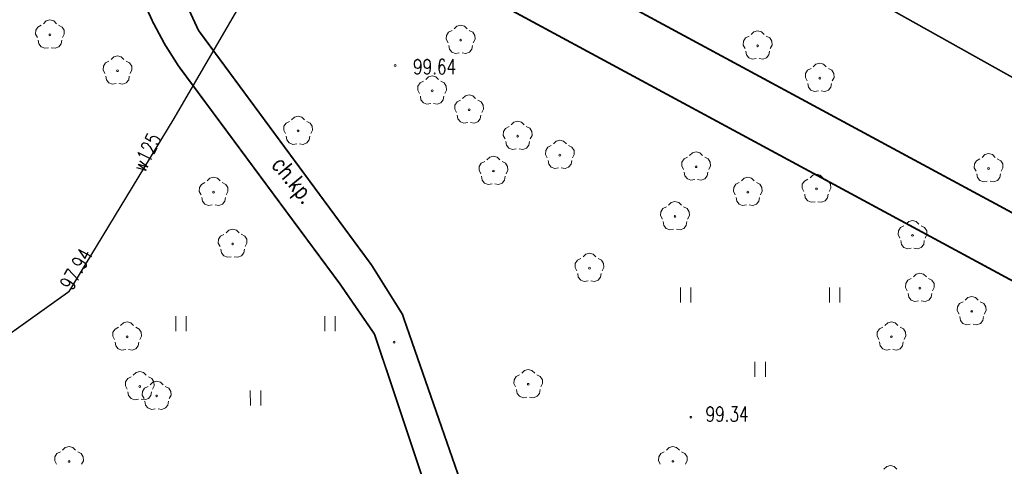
# Model space of a CAD drawing. Header units: metres. Extents: x 7501691 to 7504871, y 5814048 to 5814963.
# Tile 76 of 89: x 7504210 to 7504259, y 5814627 to 5814650. Entities that reach past the tile are written whole.
import ezdxf
from ezdxf.enums import TextEntityAlignment as Align

# ---------------------------------------------------------------- set-up
doc = ezdxf.new("R2010")
doc.units = ezdxf.units.M
doc.header["$MEASUREMENT"] = 0
for name, pattern in [('1', [0]), ('11', [3, 2.5, -0.5]), ('KOC', [1.5, 1, -0.5]), ('UPT', [0]), ('UPW', [0])]:
    doc.linetypes.add(name, pattern=pattern)
doc.layers.get('0').update_dxf_attribs({"linetype": 'CONTINUOUS'})
for name, color, linetype, lineweight in [('SDROK_T_0', 7, 'CONTINUOUS', 18), ('SDRPK_L_2', 7, 'KOC', 18), ('SDRPK_L_5', 7, '11', 18), ('SZZPZ_T_0', 3, 'CONTINUOUS', 18), ('UTTPO_L_1', 30, 'UPT', 15), ('UWWOC_T_0', 150, 'CONTINUOUS', 15), ('UWWOO_T_0', 150, 'CONTINUOUS', 15), ('UWWPO_L_0', 150, 'UPW', 15), ('WUKOS_T_1', 7, 'CONTINUOUS', 15), ('WWRPH_T_1', 7, 'CONTINUOUS', 18)]:
    doc.layers.add(name, color=color, linetype=linetype, lineweight=lineweight)
doc.styles.add('STYL_ARIAL', font='simplex', dxfattribs={"width": 0.75, "oblique": 0.1})

# ---------------------------------------------------------------- blocks, each defined once
blk = doc.blocks.new('fdsgfdhgfjh')
at = {"layer": 'SDRPK_L_2', "color": 7, "const_width": 0.09}
for points in [[(17.57, -122.31), (24.035, -136.387)], [(24.035, -136.387), (24.63, -137.5)], [(24.63, -137.5), (25.32, -138.59)], [(25.32, -138.59), (33.47, -149.59)], [(35.05, -148.62), (36.631, -151.144)]]:
    blk.add_lwpolyline(points, dxfattribs=at)
at = {"layer": 'SDRPK_L_5', "color": 7, "const_width": 0.09}
for points in [[(26.329, -136.799), (18.22, -119.25)], [(20.486, -124.121), (84.055, -158.436)], [(62.078, -143.153), (28.769, -125.175)], [(35.05, -148.62), (26.329, -136.799)], [(110.712, -169.376), (62.078, -143.153)], [(33.47, -149.59), (35.201, -152.106)], [(46.504, -179.572), (36.59, -151.066)], [(35.201, -152.106), (44.534, -180.042)]]:
    blk.add_lwpolyline(points, dxfattribs=at)
at = {"layer": 'SZZPZ_T_0', "color": 7}
for points in [[(18.519, -136.461), (18.656, -136.324), (18.844, -136.274), (19.031, -136.324), (19.168, -136.46)], [(18.208, -137.158), (18.12, -136.986), (18.13, -136.792), (18.236, -136.63), (18.408, -136.541)], [(19.279, -136.541), (19.452, -136.63), (19.557, -136.792), (19.567, -136.985), (19.48, -137.158)], [(38.904, -137.421), (38.817, -137.248), (38.827, -137.055), (38.932, -136.892), (39.105, -136.804)], [(39.216, -136.723), (39.353, -136.587), (39.54, -136.536), (39.727, -136.586), (39.865, -136.723)], [(39.976, -136.804), (40.148, -136.892), (40.254, -137.055), (40.264, -137.248), (40.176, -137.421)], [(54.185, -137.011), (54.322, -136.875), (54.509, -136.825), (54.696, -136.875), (54.834, -137.011)], [(18.775, -137.67), (18.584, -137.7), (18.403, -137.631), (18.281, -137.48), (18.25, -137.289)], [(18.844, -136.979), (18.875, -136.992), (18.889, -137.024), (18.875, -137.056), (18.844, -137.069), (18.812, -137.056), (18.799, -137.024), (18.812, -136.992), (18.844, -136.979)], [(19.437, -137.289), (19.406, -137.48), (19.285, -137.63), (19.104, -137.7), (18.912, -137.67)], [(39.54, -137.242), (39.572, -137.255), (39.585, -137.287), (39.572, -137.318), (39.54, -137.332), (39.509, -137.318), (39.495, -137.287), (39.509, -137.255), (39.54, -137.242)], [(53.874, -137.709), (53.786, -137.536), (53.796, -137.343), (53.901, -137.181), (54.074, -137.092)], [(54.945, -137.092), (55.117, -137.18), (55.223, -137.343), (55.233, -137.536), (55.145, -137.709)], [(39.472, -137.933), (39.28, -137.963), (39.1, -137.893), (38.978, -137.743), (38.947, -137.552)], [(40.134, -137.552), (40.103, -137.743), (39.981, -137.893), (39.8, -137.963), (39.609, -137.933)], [(54.441, -138.221), (54.249, -138.251), (54.069, -138.181), (53.947, -138.031), (53.916, -137.84)], [(54.509, -137.53), (54.541, -137.543), (54.554, -137.575), (54.541, -137.607), (54.509, -137.62), (54.478, -137.607), (54.464, -137.575), (54.478, -137.543), (54.509, -137.53)], [(55.103, -137.84), (55.072, -138.031), (54.95, -138.181), (54.77, -138.251), (54.578, -138.221)], [(21.613, -138.967), (21.525, -138.794), (21.536, -138.601), (21.641, -138.438), (21.813, -138.35)], [(21.925, -138.269), (22.062, -138.132), (22.249, -138.082), (22.436, -138.132), (22.573, -138.269)], [(22.685, -138.35), (22.857, -138.438), (22.962, -138.6), (22.973, -138.794), (22.885, -138.966)], [(22.249, -138.787), (22.281, -138.8), (22.294, -138.832), (22.281, -138.864), (22.249, -138.877), (22.217, -138.864), (22.204, -138.832), (22.217, -138.8), (22.249, -138.787)], [(57, -139.338), (56.912, -139.165), (56.922, -138.972), (57.028, -138.809), (57.2, -138.721)], [(57.311, -138.64), (57.448, -138.504), (57.635, -138.454), (57.823, -138.504), (57.96, -138.64)], [(58.071, -138.721), (58.243, -138.809), (58.349, -138.972), (58.359, -139.165), (58.272, -139.338)], [(22.18, -139.479), (21.989, -139.509), (21.808, -139.439), (21.686, -139.289), (21.656, -139.097)], [(22.843, -139.097), (22.812, -139.289), (22.69, -139.439), (22.509, -139.508), (22.318, -139.479)], [(37.468, -139.975), (37.381, -139.802), (37.391, -139.609), (37.496, -139.446), (37.669, -139.358)], [(37.78, -139.277), (37.917, -139.141), (38.104, -139.09), (38.291, -139.141), (38.428, -139.277)], [(38.54, -139.358), (38.712, -139.446), (38.817, -139.609), (38.828, -139.802), (38.74, -139.975)], [(57.636, -139.159), (57.667, -139.172), (57.681, -139.204), (57.667, -139.235), (57.636, -139.249), (57.604, -139.235), (57.591, -139.204), (57.604, -139.172), (57.636, -139.159)], [(38.104, -139.796), (38.136, -139.809), (38.149, -139.841), (38.136, -139.872), (38.104, -139.886), (38.072, -139.872), (38.059, -139.841), (38.072, -139.809), (38.104, -139.796)], [(57.567, -139.85), (57.376, -139.88), (57.195, -139.81), (57.073, -139.66), (57.042, -139.469)], [(58.229, -139.469), (58.198, -139.66), (58.077, -139.81), (57.896, -139.88), (57.704, -139.85)], [(38.036, -140.487), (37.844, -140.517), (37.663, -140.447), (37.542, -140.297), (37.511, -140.106)], [(38.698, -140.106), (38.667, -140.297), (38.545, -140.447), (38.364, -140.517), (38.173, -140.487)], [(39.331, -140.933), (39.243, -140.76), (39.253, -140.566), (39.359, -140.404), (39.531, -140.316)], [(39.642, -140.235), (39.779, -140.098), (39.967, -140.048), (40.154, -140.098), (40.291, -140.235)], [(40.402, -140.315), (40.575, -140.404), (40.68, -140.566), (40.69, -140.76), (40.603, -140.932)], [(39.967, -140.753), (39.998, -140.766), (40.012, -140.798), (39.998, -140.83), (39.967, -140.843), (39.935, -140.83), (39.922, -140.798), (39.935, -140.766), (39.967, -140.753)], [(30.712, -141.998), (30.624, -141.825), (30.634, -141.632), (30.74, -141.469), (30.912, -141.381)], [(31.023, -141.3), (31.16, -141.164), (31.347, -141.113), (31.535, -141.163), (31.672, -141.3)], [(31.783, -141.381), (31.955, -141.469), (32.061, -141.632), (32.071, -141.825), (31.984, -141.998)], [(39.898, -141.444), (39.707, -141.474), (39.526, -141.405), (39.404, -141.254), (39.373, -141.063)], [(40.56, -141.063), (40.53, -141.254), (40.407, -141.405), (40.227, -141.474), (40.036, -141.444)], [(42.09, -141.564), (42.227, -141.428), (42.414, -141.378), (42.601, -141.428), (42.738, -141.564)], [(31.348, -141.819), (31.379, -141.832), (31.393, -141.863), (31.379, -141.895), (31.348, -141.908), (31.316, -141.895), (31.303, -141.863), (31.316, -141.832), (31.348, -141.819)], [(41.778, -142.262), (41.691, -142.089), (41.701, -141.896), (41.806, -141.734), (41.979, -141.645)], [(42.85, -141.645), (43.022, -141.733), (43.128, -141.896), (43.138, -142.089), (43.05, -142.262)], [(31.279, -142.51), (31.088, -142.54), (30.907, -142.47), (30.785, -142.32), (30.754, -142.129)], [(31.941, -142.129), (31.91, -142.32), (31.788, -142.47), (31.608, -142.54), (31.416, -142.51)], [(42.346, -142.774), (42.154, -142.804), (41.974, -142.735), (41.851, -142.584), (41.821, -142.393)], [(42.414, -142.083), (42.446, -142.096), (42.459, -142.128), (42.446, -142.16), (42.414, -142.173), (42.382, -142.16), (42.369, -142.128), (42.382, -142.096), (42.414, -142.083)], [(43.008, -142.393), (42.977, -142.584), (42.855, -142.734), (42.674, -142.804), (42.483, -142.774)], [(44.218, -142.522), (44.355, -142.385), (44.542, -142.335), (44.73, -142.385), (44.867, -142.522)], [(43.907, -143.22), (43.819, -143.047), (43.829, -142.854), (43.935, -142.691), (44.107, -142.603)], [(44.978, -142.603), (45.15, -142.691), (45.256, -142.853), (45.266, -143.047), (45.179, -143.219)], [(40.555, -144.018), (40.467, -143.845), (40.478, -143.652), (40.583, -143.49), (40.755, -143.401)], [(40.866, -143.32), (41.004, -143.184), (41.191, -143.134), (41.378, -143.184), (41.515, -143.32)], [(41.626, -143.401), (41.799, -143.489), (41.904, -143.652), (41.914, -143.845), (41.827, -144.018)], [(44.474, -143.732), (44.282, -143.761), (44.102, -143.692), (43.98, -143.542), (43.949, -143.35)], [(44.543, -143.04), (44.574, -143.053), (44.588, -143.085), (44.574, -143.117), (44.543, -143.13), (44.511, -143.117), (44.497, -143.085), (44.511, -143.053), (44.543, -143.04)], [(45.136, -143.35), (45.105, -143.541), (44.983, -143.692), (44.803, -143.761), (44.611, -143.731)], [(50.77, -143.804), (50.683, -143.631), (50.693, -143.438), (50.798, -143.275), (50.97, -143.187)], [(51.082, -143.106), (51.219, -142.969), (51.406, -142.919), (51.593, -142.969), (51.73, -143.106)], [(51.842, -143.187), (52.014, -143.275), (52.119, -143.437), (52.13, -143.631), (52.042, -143.803)], [(65.513, -143.892), (65.425, -143.72), (65.436, -143.526), (65.541, -143.364), (65.713, -143.276)], [(65.825, -143.195), (65.962, -143.058), (66.149, -143.008), (66.336, -143.058), (66.473, -143.195)], [(66.585, -143.275), (66.757, -143.364), (66.862, -143.526), (66.873, -143.719), (66.785, -143.892)], [(41.191, -143.839), (41.223, -143.852), (41.236, -143.884), (41.223, -143.916), (41.191, -143.929), (41.159, -143.916), (41.146, -143.884), (41.159, -143.852), (41.191, -143.839)], [(51.406, -143.624), (51.438, -143.637), (51.451, -143.669), (51.438, -143.701), (51.406, -143.714), (51.374, -143.701), (51.361, -143.669), (51.374, -143.637), (51.406, -143.624)], [(66.149, -143.713), (66.181, -143.726), (66.194, -143.758), (66.181, -143.79), (66.149, -143.803), (66.117, -143.79), (66.104, -143.758), (66.117, -143.726), (66.149, -143.713)], [(26.767, -144.387), (26.904, -144.25), (27.092, -144.2), (27.279, -144.25), (27.416, -144.387)], [(41.122, -144.53), (40.931, -144.56), (40.75, -144.491), (40.628, -144.34), (40.597, -144.149)], [(41.784, -144.149), (41.754, -144.34), (41.632, -144.49), (41.451, -144.56), (41.26, -144.53)], [(51.338, -144.316), (51.146, -144.346), (50.965, -144.276), (50.843, -144.126), (50.813, -143.934)], [(52, -143.934), (51.969, -144.126), (51.847, -144.276), (51.666, -144.345), (51.475, -144.316)], [(53.689, -144.382), (53.826, -144.246), (54.013, -144.196), (54.2, -144.246), (54.338, -144.382)], [(56.836, -144.92), (56.748, -144.747), (56.758, -144.554), (56.864, -144.391), (57.036, -144.303)], [(57.147, -144.222), (57.284, -144.086), (57.471, -144.036), (57.659, -144.086), (57.796, -144.222)], [(57.907, -144.303), (58.079, -144.391), (58.185, -144.554), (58.195, -144.747), (58.108, -144.92)], [(66.081, -144.404), (65.889, -144.434), (65.708, -144.365), (65.586, -144.214), (65.556, -144.023)], [(66.743, -144.023), (66.712, -144.214), (66.59, -144.365), (66.409, -144.434), (66.218, -144.404)], [(26.456, -145.085), (26.368, -144.912), (26.378, -144.718), (26.484, -144.556), (26.656, -144.468)], [(27.527, -144.467), (27.7, -144.556), (27.805, -144.718), (27.815, -144.912), (27.728, -145.084)], [(53.377, -145.08), (53.29, -144.907), (53.3, -144.714), (53.405, -144.552), (53.578, -144.463)], [(54.449, -144.463), (54.621, -144.551), (54.727, -144.714), (54.737, -144.907), (54.649, -145.08)], [(57.472, -144.741), (57.503, -144.754), (57.517, -144.786), (57.503, -144.817), (57.472, -144.831), (57.44, -144.817), (57.427, -144.786), (57.44, -144.754), (57.472, -144.741)], [(27.023, -145.596), (26.832, -145.626), (26.651, -145.557), (26.529, -145.406), (26.498, -145.215)], [(27.092, -144.905), (27.123, -144.918), (27.137, -144.95), (27.123, -144.982), (27.092, -144.995), (27.06, -144.982), (27.047, -144.95), (27.06, -144.918), (27.092, -144.905)], [(27.685, -145.215), (27.655, -145.406), (27.532, -145.557), (27.352, -145.626), (27.161, -145.596)], [(53.945, -145.592), (53.753, -145.622), (53.573, -145.553), (53.451, -145.402), (53.42, -145.211)], [(54.013, -144.901), (54.045, -144.914), (54.058, -144.946), (54.045, -144.978), (54.013, -144.991), (53.981, -144.978), (53.968, -144.946), (53.981, -144.914), (54.013, -144.901)], [(54.607, -145.211), (54.576, -145.402), (54.454, -145.552), (54.274, -145.622), (54.082, -145.592)], [(57.403, -145.432), (57.212, -145.462), (57.031, -145.392), (56.909, -145.242), (56.878, -145.051)], [(58.065, -145.051), (58.035, -145.242), (57.912, -145.392), (57.732, -145.462), (57.541, -145.432)], [(49.707, -146.305), (49.619, -146.132), (49.629, -145.938), (49.734, -145.776), (49.907, -145.688)], [(50.018, -145.607), (50.155, -145.47), (50.342, -145.42), (50.529, -145.47), (50.667, -145.607)], [(50.778, -145.687), (50.95, -145.776), (51.056, -145.938), (51.066, -146.132), (50.978, -146.304)], [(50.342, -146.125), (50.374, -146.138), (50.387, -146.17), (50.374, -146.202), (50.342, -146.215), (50.311, -146.202), (50.297, -146.17), (50.311, -146.138), (50.342, -146.125)], [(61.989, -146.562), (62.126, -146.426), (62.314, -146.376), (62.501, -146.426), (62.638, -146.562)], [(27.725, -146.994), (27.863, -146.857), (28.05, -146.807), (28.237, -146.857), (28.374, -146.994)], [(50.274, -146.816), (50.082, -146.846), (49.902, -146.777), (49.78, -146.626), (49.749, -146.435)], [(50.936, -146.435), (50.905, -146.626), (50.783, -146.777), (50.603, -146.846), (50.411, -146.816)], [(61.678, -147.26), (61.59, -147.088), (61.6, -146.894), (61.706, -146.732), (61.878, -146.643)], [(62.749, -146.643), (62.922, -146.732), (63.027, -146.894), (63.037, -147.087), (62.95, -147.26)], [(27.414, -147.691), (27.326, -147.519), (27.337, -147.325), (27.442, -147.163), (27.614, -147.075)], [(28.485, -147.074), (28.658, -147.163), (28.763, -147.325), (28.773, -147.518), (28.686, -147.691)], [(62.314, -147.081), (62.345, -147.094), (62.359, -147.126), (62.345, -147.158), (62.314, -147.171), (62.282, -147.158), (62.269, -147.126), (62.282, -147.094), (62.314, -147.081)], [(27.981, -148.203), (27.79, -148.233), (27.609, -148.164), (27.487, -148.013), (27.456, -147.822)], [(28.05, -147.512), (28.082, -147.525), (28.095, -147.557), (28.082, -147.589), (28.05, -147.602), (28.018, -147.589), (28.005, -147.557), (28.018, -147.525), (28.05, -147.512)], [(28.643, -147.822), (28.613, -148.013), (28.491, -148.164), (28.31, -148.233), (28.119, -148.203)], [(62.245, -147.772), (62.054, -147.802), (61.873, -147.733), (61.751, -147.582), (61.72, -147.391)], [(62.907, -147.391), (62.877, -147.582), (62.754, -147.732), (62.574, -147.802), (62.383, -147.772)], [(45.397, -148.912), (45.31, -148.74), (45.32, -148.546), (45.425, -148.384), (45.598, -148.295)], [(45.709, -148.215), (45.846, -148.078), (46.033, -148.028), (46.22, -148.078), (46.357, -148.214)], [(46.469, -148.295), (46.641, -148.384), (46.747, -148.546), (46.757, -148.739), (46.669, -148.912)], [(46.033, -148.733), (46.065, -148.746), (46.078, -148.778), (46.065, -148.81), (46.033, -148.823), (46.001, -148.81), (45.988, -148.778), (46.001, -148.746), (46.033, -148.733)], [(45.965, -149.424), (45.773, -149.454), (45.593, -149.385), (45.47, -149.234), (45.44, -149.043)], [(46.627, -149.043), (46.596, -149.234), (46.474, -149.385), (46.293, -149.454), (46.102, -149.424)], [(62.051, -149.921), (61.963, -149.748), (61.973, -149.554), (62.078, -149.392), (62.251, -149.304)], [(62.362, -149.223), (62.499, -149.086), (62.686, -149.036), (62.873, -149.086), (63.011, -149.223)], [(63.122, -149.303), (63.294, -149.392), (63.4, -149.554), (63.41, -149.748), (63.322, -149.92)], [(50.623, -150.507), (50.623, -149.757)], [(51.148, -150.507), (51.148, -149.757)], [(58.123, -150.506), (58.123, -149.756)], [(58.648, -150.506), (58.648, -149.756)], [(62.686, -149.741), (62.718, -149.754), (62.731, -149.786), (62.718, -149.818), (62.686, -149.831), (62.655, -149.818), (62.641, -149.786), (62.655, -149.754), (62.686, -149.741)], [(62.618, -150.432), (62.427, -150.462), (62.246, -150.393), (62.124, -150.242), (62.093, -150.051)], [(63.28, -150.051), (63.249, -150.242), (63.127, -150.393), (62.947, -150.462), (62.755, -150.432)], [(64.969, -150.393), (65.106, -150.256), (65.294, -150.206), (65.481, -150.256), (65.618, -150.393)], [(64.658, -151.091), (64.57, -150.918), (64.58, -150.725), (64.686, -150.562), (64.858, -150.474)], [(65.729, -150.474), (65.902, -150.562), (66.007, -150.724), (66.017, -150.918), (65.93, -151.09)], [(25.191, -151.948), (25.191, -151.198)], [(25.716, -151.948), (25.716, -151.198)], [(32.691, -151.947), (32.691, -151.197)], [(33.216, -151.947), (33.216, -151.197)], [(65.225, -151.603), (65.034, -151.632), (64.853, -151.563), (64.731, -151.413), (64.7, -151.221)], [(65.294, -150.911), (65.326, -150.924), (65.339, -150.956), (65.326, -150.988), (65.294, -151.001), (65.262, -150.988), (65.249, -150.956), (65.262, -150.924), (65.294, -150.911)], [(65.887, -151.221), (65.857, -151.412), (65.735, -151.563), (65.554, -151.632), (65.363, -151.602)], [(22.094, -152.374), (22.006, -152.202), (22.017, -152.008), (22.122, -151.846), (22.294, -151.757)], [(22.406, -151.677), (22.543, -151.54), (22.73, -151.49), (22.917, -151.54), (23.054, -151.676)], [(23.166, -151.757), (23.338, -151.846), (23.443, -152.008), (23.454, -152.201), (23.366, -152.374)], [(60.615, -152.368), (60.527, -152.195), (60.537, -152.002), (60.642, -151.839), (60.815, -151.751)], [(60.926, -151.67), (61.063, -151.534), (61.25, -151.484), (61.437, -151.533), (61.575, -151.67)], [(61.686, -151.751), (61.858, -151.839), (61.964, -152.002), (61.974, -152.195), (61.886, -152.368)], [(22.73, -152.195), (22.762, -152.208), (22.775, -152.24), (22.762, -152.272), (22.73, -152.285), (22.698, -152.272), (22.685, -152.24), (22.698, -152.208), (22.73, -152.195)], [(61.25, -152.189), (61.282, -152.202), (61.295, -152.234), (61.282, -152.265), (61.25, -152.279), (61.219, -152.265), (61.205, -152.234), (61.219, -152.202), (61.25, -152.189)], [(22.661, -152.886), (22.47, -152.916), (22.289, -152.847), (22.167, -152.696), (22.137, -152.505)], [(23.323, -152.505), (23.293, -152.696), (23.171, -152.846), (22.99, -152.916), (22.799, -152.886)], [(61.182, -152.88), (60.99, -152.91), (60.81, -152.84), (60.688, -152.69), (60.657, -152.499)], [(61.844, -152.499), (61.813, -152.69), (61.691, -152.84), (61.511, -152.91), (61.319, -152.88)], [(54.373, -154.257), (54.373, -153.507)], [(54.898, -154.257), (54.898, -153.507)], [(22.733, -154.875), (22.645, -154.702), (22.656, -154.509), (22.761, -154.346), (22.933, -154.258)], [(23.044, -154.177), (23.182, -154.04), (23.369, -153.99), (23.556, -154.04), (23.693, -154.177)], [(23.804, -154.258), (23.977, -154.346), (24.082, -154.508), (24.093, -154.702), (24.005, -154.874)], [(42.312, -154.765), (42.225, -154.593), (42.235, -154.399), (42.34, -154.237), (42.513, -154.148)], [(42.624, -154.068), (42.761, -153.931), (42.948, -153.881), (43.135, -153.931), (43.272, -154.067)], [(43.384, -154.148), (43.556, -154.237), (43.662, -154.399), (43.672, -154.592), (43.584, -154.765)], [(23.369, -154.695), (23.401, -154.709), (23.414, -154.74), (23.401, -154.772), (23.369, -154.785), (23.337, -154.772), (23.324, -154.74), (23.337, -154.709), (23.369, -154.695)], [(23.584, -155.354), (23.497, -155.181), (23.507, -154.987), (23.612, -154.825), (23.785, -154.737)], [(23.896, -154.656), (24.033, -154.519), (24.22, -154.469), (24.407, -154.519), (24.544, -154.656)], [(24.656, -154.736), (24.828, -154.825), (24.934, -154.987), (24.944, -155.181), (24.856, -155.353)], [(42.948, -154.586), (42.98, -154.599), (42.993, -154.631), (42.98, -154.663), (42.948, -154.676), (42.917, -154.663), (42.903, -154.631), (42.917, -154.599), (42.948, -154.586)], [(23.3, -155.387), (23.109, -155.417), (22.928, -155.347), (22.806, -155.197), (22.776, -155.005)], [(23.962, -155.005), (23.932, -155.197), (23.81, -155.347), (23.629, -155.417), (23.438, -155.387)], [(24.22, -155.174), (24.252, -155.187), (24.265, -155.219), (24.252, -155.251), (24.22, -155.264), (24.189, -155.251), (24.175, -155.219), (24.189, -155.187), (24.22, -155.174)], [(28.942, -155.697), (28.941, -154.947)], [(29.467, -155.697), (29.467, -154.947)], [(42.88, -155.277), (42.688, -155.307), (42.508, -155.238), (42.386, -155.087), (42.355, -154.896)], [(43.542, -154.896), (43.511, -155.087), (43.389, -155.238), (43.208, -155.307), (43.017, -155.277)], [(24.152, -155.865), (23.96, -155.895), (23.78, -155.826), (23.658, -155.675), (23.627, -155.484)], [(24.814, -155.484), (24.783, -155.675), (24.661, -155.826), (24.48, -155.895), (24.289, -155.865)], [(19.48, -157.955), (19.618, -157.818), (19.805, -157.768), (19.992, -157.818), (20.129, -157.955)], [(49.914, -157.95), (50.051, -157.814), (50.238, -157.764), (50.425, -157.814), (50.562, -157.95)], [(19.169, -158.653), (19.081, -158.48), (19.092, -158.287), (19.197, -158.124), (19.369, -158.036)], [(20.24, -158.036), (20.413, -158.124), (20.518, -158.287), (20.528, -158.48), (20.441, -158.653)], [(49.602, -158.648), (49.514, -158.475), (49.525, -158.282), (49.63, -158.119), (49.802, -158.031)], [(50.673, -158.031), (50.846, -158.119), (50.951, -158.282), (50.962, -158.475), (50.874, -158.648)], [(19.805, -158.473), (19.837, -158.487), (19.85, -158.518), (19.837, -158.55), (19.805, -158.563), (19.773, -158.55), (19.76, -158.518), (19.773, -158.487), (19.805, -158.473)], [(50.238, -158.469), (50.27, -158.482), (50.283, -158.514), (50.27, -158.545), (50.238, -158.559), (50.206, -158.545), (50.193, -158.514), (50.206, -158.482), (50.238, -158.469)], [(60.874, -158.906), (61.011, -158.77), (61.198, -158.719), (61.385, -158.769), (61.522, -158.906)]]:
    blk.add_lwpolyline(points, dxfattribs=at)
at = {"layer": 'UTTPO_L_1', "color": 30, "const_width": 0.075}
blk.add_lwpolyline([(25.601, -115.84), (79.892, -146.175)], dxfattribs=at)
at = {"layer": 'UWWPO_L_0', "color": 150, "linetype": '1', "const_width": 0.075}
for points in [[(25.07, -141.279), (30.568, -131.839)], [(19.802, -149.959), (25.07, -141.279)], [(11.664, -155.77), (19.802, -149.959)]]:
    blk.add_lwpolyline(points, dxfattribs=at)
at = {"layer": 'WWRPH_T_1', "color": 7}
for points in [[(36.24, -138.522), (36.271, -138.535), (36.285, -138.567), (36.271, -138.599), (36.24, -138.612), (36.208, -138.599), (36.195, -138.567), (36.208, -138.535), (36.24, -138.522)], [(36.185, -152.466), (36.217, -152.479), (36.23, -152.511), (36.217, -152.543), (36.185, -152.556), (36.154, -152.543), (36.14, -152.511), (36.154, -152.479), (36.185, -152.466)], [(51.146, -156.246), (51.178, -156.259), (51.191, -156.291), (51.178, -156.323), (51.146, -156.336), (51.114, -156.323), (51.101, -156.291), (51.114, -156.259), (51.146, -156.246)]]:
    blk.add_lwpolyline(points, dxfattribs=at)
at = {"layer": 'SDROK_T_0', "color": 7, "style": 'STYL_ARIAL', "width": 0.75}
blk.add_text('ch.kp.', height=0.875, rotation=309.1933, dxfattribs=at).set_placement((31.137, -144.323), align=Align.MIDDLE_CENTER)
at = {"layer": 'UWWOC_T_0', "color": 150, "style": 'STYL_ARIAL', "width": 0.75}
blk.add_text('97.94', height=0.75, rotation=61.0133, dxfattribs=at).set_placement((20.16, -150.059), align=Align.BOTTOM_LEFT)
at = {"layer": 'UWWOO_T_0', "color": 150, "style": 'STYL_ARIAL', "width": 0.75}
blk.add_text('w125', height=0.75, rotation=64.1883, dxfattribs=at).set_placement((24.252, -143.206), align=Align.BOTTOM_CENTER)
at = {"layer": 'WUKOS_T_1', "color": 7, "style": 'STYL_ARIAL', "width": 0.75}
for s, p in [('99.64', (38.227, -138.631)), ('99.34', (52.968, -156.133))]:
    blk.add_text(s, height=0.75, rotation=0.0091, dxfattribs=at).set_placement(p, align=Align.MIDDLE_CENTER)

msp = doc.modelspace()

# ---------------------------------------------------------------- block references
at = {"linetype": 'Continuous'}
msp.add_blockref('fdsgfdhgfjh', (7504192.35177, 5814786.13308), dxfattribs=at)

doc.saveas('drawing.dxf')
